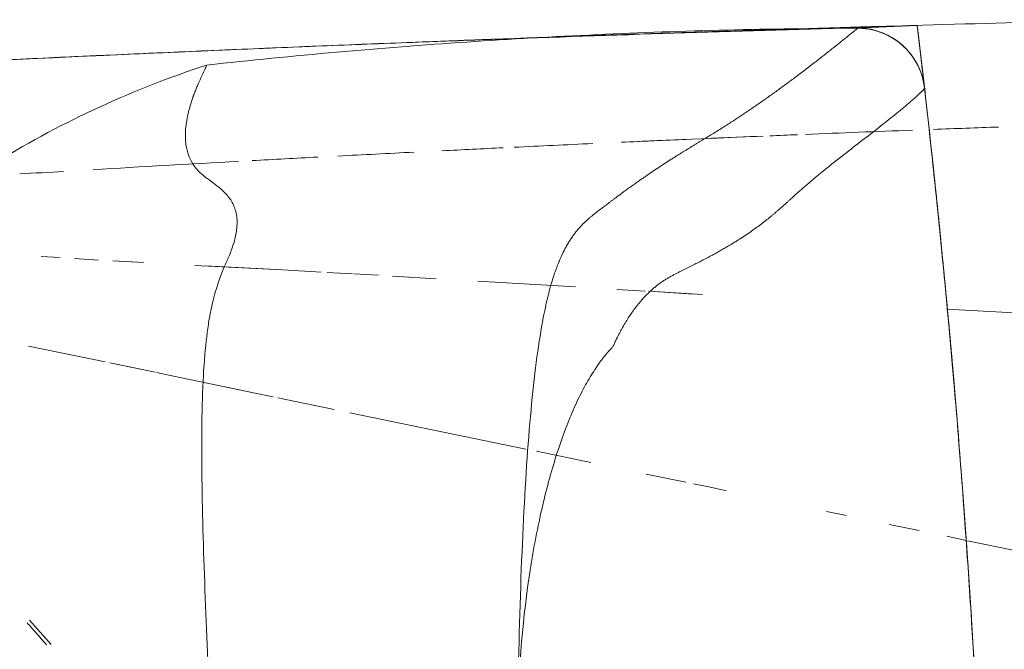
# Model space of a CAD drawing. Header units: millimetres. Extents: x 1110081 to 1268996, y -753649 to 3502.
# Tile 23 of 211: x 1176099 to 1176227, y -736970 to -736888. Entities that reach past the tile are written whole.
import ezdxf

# ---------------------------------------------------------------- set-up
doc = ezdxf.new("R2010")
doc.units = ezdxf.units.MM
doc.layers.add('Imports in Families', color=7, linetype='Continuous', lineweight=5)

# ---------------------------------------------------------------- blocks, each defined once
blk = doc.blocks.new('A315 - 3D HC toalett med cisterne - Standard-12572555-H02-Nivå F-3_5 m_1_ Ny Plan 2 PV200')
at = {"layer": 'Imports in Families'}
for p, q in [((-13.32, 269.35), (-12.3, 286.72)), ((16.92, 272.01), (19.63, 285.09)), ((16.35, 269.28), (16.88, 271.81)), ((-50.35, 265.42), (-42.21, 266.38)), ((-44.16, 266.15), (-42.09, 266.39)), ((-50.35, 265.42), (-50.26, 263.42)), ((14.79, 261.77), (15.61, 265.69)), ((-50.06, 259.38), (-49.97, 257.37)), ((13.1, 253.57), (13.64, 256.17)), ((9.91, 238.2), (10.4, 240.54)), ((9.5, 236.21), (9.91, 238.2)), ((-15.63, 230.37), (-15.28, 236.2)), ((8.23, 230.05), (9.3, 235.22)), ((-15.88, 226.19), (-15.66, 229.9)), ((5.25, 215.7), (6.73, 222.8)), ((-16.78, 211.05), (-16.2, 220.78)), ((0.21, 191.34), (4.96, 214.3)), ((-16.96, 208.03), (-16.78, 211.05)), ((-17.62, 196.92), (-17.28, 202.6)), ((-17.91, 191.84), (-17.73, 195.09)), ((-18.11, 188.38), (-17.92, 191.67)), ((-1.74, 181.92), (-0.21, 189.3)), ((-18.42, 182.56), (-18.15, 187.58)), ((-18.94, 172.49), (-18.42, 182.56)), ((-2.4, 178.75), (-1.87, 181.3)), ((-3.16, 175.06), (-2.4, 178.75)), ((-4.39, 169.15), (-3.82, 171.87)), ((-5.02, 166.1), (-4.39, 169.15)), ((-6.28, 159.98), (-5.06, 165.89)), ((-19.56, 161.23), (-19.39, 164.38)), ((-19.91, 155.39), (-19.72, 158.52)), ((-8.49, 149.35), (-6.41, 159.4)), ((-20.18, 151.01), (-20.03, 153.52)), ((27.3, 149.49), (30.48, 152.32))]:
    blk.add_line(p, q, dxfattribs=at)
at = {"layer": 'Imports in Families', "flags": 128}
for points in [[(-50.35, 265.42), (-48.29, 265.67), (-46.22, 265.91), (-44.16, 266.15)], [(-50.12, 257.39), (-50.18, 259.4), (-50.24, 261.41), (-50.3, 263.42), (-50.35, 265.42)], [(-50.35, 265.42), (-50.26, 263.41), (-50.16, 261.4), (-50.06, 259.38)]]:
    blk.add_lwpolyline(points, dxfattribs=at)
at = {"layer": 'Imports in Families'}
for points, knots in [([(-51.09, 293.32), (-50.96, 287.9), (-50.45, 268), (-49.85, 248.11), (-49.37, 233.64)], [-0.7183404, -0.7183404, -0.7183404, -0.7183404, -0.6666667, -0.5286024, -0.5286024, -0.5286024, -0.5286024]), ([(-42.09, 266.39), (-38.13, 266.84), (-30.2, 267.71), (-18.31, 268.91), (-6.4, 270.01), (5.52, 271), (17.45, 271.88), (33.36, 272.92), (53.26, 273.96), (85.14, 275.07), (109.06, 275.27), (125, 275.12)], [-1, -1, -1, -1, -0.928571, -0.857143, -0.785714, -0.714286, -0.642857, -0.571429, -0.428571, -0.285714, 0, 0, 0, 0]), ([(-19.74, 268.75), (-18.3, 268.9), (-12.96, 269.41), (-7.63, 269.89), (-3.74, 270.22)], [-0.82476846, -0.82476846, -0.82476846, -0.82476846, -0.8, -0.73333333, -0.73333333, -0.73333333, -0.73333333]), ([(-42.09, 266.39), (-43.18, 266.28), (-45.32, 265.64), (-47.51, 263.92), (-48.64, 262.36), (-49.15, 261.39), (-49.82, 259.86), (-50.06, 258.49), (-50.04, 257.39)], [0, 0, 0, 0, 0.25, 0.5, 0.625, 0.6875, 0.75, 1, 1, 1, 1]), ([(-49.97, 257.64), (-49.98, 259.19), (-49.37, 261.42), (-47.61, 263.78), (-45.46, 265.54), (-43.46, 266.25), (-42.09, 266.39)], [-1, -1, -1, -1, -0.64, -0.48, -0.32, 0, 0, 0, 0]), ([(-49.97, 257.37), (-49.98, 257.67), (-49.97, 258.28), (-49.82, 259.44), (-49.3, 261.32), (-47.91, 263.59), (-45.45, 265.55), (-43.33, 266.25), (-42.17, 266.38)], [0, 0, 0, 0, 0.0625, 0.125, 0.25, 0.5, 0.75, 1, 1, 1, 1]), ([(-16.47, 231.54), (-16.57, 231.68), (-16.72, 231.88), (-16.9, 232.14), (-17.03, 232.35), (-17.13, 232.51), (-17.26, 232.71), (-17.49, 233.1), (-17.72, 233.52), (-17.92, 233.89), (-18.11, 234.27), (-18.29, 234.63), (-18.53, 235.11), (-18.82, 235.69), (-19.16, 236.37), (-19.49, 237.02), (-19.82, 237.65), (-20.13, 238.26), (-20.45, 238.84), (-20.7, 239.3), (-20.91, 239.67), (-21.06, 239.93), (-21.19, 240.15), (-21.28, 240.32), (-21.39, 240.5), (-21.48, 240.66), (-21.63, 240.91), (-21.87, 241.31), (-22.08, 241.65), (-22.28, 241.96), (-22.51, 242.33), (-22.88, 242.9), (-23.33, 243.56), (-23.86, 244.31), (-24.37, 245), (-24.87, 245.65), (-25.28, 246.16), (-25.6, 246.55), (-25.84, 246.83), (-26.04, 247.06), (-26.19, 247.24), (-26.31, 247.38), (-26.42, 247.5), (-26.54, 247.64), (-26.74, 247.86), (-27.12, 248.29), (-27.45, 248.66), (-27.69, 248.92), (-27.92, 249.17), (-28.22, 249.5), (-28.6, 249.92), (-29.05, 250.43), (-29.5, 250.95), (-29.95, 251.48), (-30.56, 252.2), (-31.61, 253.49), (-33.11, 255.37), (-34.87, 257.66), (-36.31, 259.52), (-37.44, 260.96), (-38.26, 262), (-39.07, 263), (-39.73, 263.79), (-40.18, 264.32), (-40.44, 264.61), (-40.62, 264.83), (-40.82, 265.05), (-41.09, 265.35), (-41.4, 265.68), (-41.55, 265.84), (-41.65, 265.94), (-41.73, 266.03), (-41.82, 266.12), (-41.94, 266.24), (-42.03, 266.33), (-42.09, 266.39)], [0.4886364, 0.4886364, 0.4886364, 0.4886364, 0.5, 0.5056818, 0.5113636, 0.5170455, 0.5227273, 0.5284091, 0.5340909, 0.5397727, 0.5454545, 0.5511364, 0.5568182, 0.5681818, 0.5795455, 0.5909091, 0.6022727, 0.6136364, 0.625, 0.6363636, 0.6420455, 0.6477273, 0.6534091, 0.65625, 0.6590909, 0.6647727, 0.6704545, 0.6761364, 0.6789773, 0.6818182, 0.6875, 0.6931818, 0.7045455, 0.7159091, 0.7272727, 0.7386364, 0.75, 0.7556818, 0.7613636, 0.7670455, 0.7698864, 0.7727273, 0.7755682, 0.7784091, 0.7840909, 0.7897727, 0.7926136, 0.7954545, 0.7982955, 0.8011364, 0.8068182, 0.8125, 0.8181818, 0.8238636, 0.8295455, 0.8409091, 0.8636364, 0.8863636, 0.9090909, 0.9204545, 0.9318182, 0.9431818, 0.9545455, 0.9602273, 0.9630682, 0.9659091, 0.96875, 0.9715909, 0.9772727, 0.9829545, 0.9857955, 0.9886364, 0.9914773, 0.9943182, 1, 1, 1, 1]), ([(-44.21, 266.14), (-44.56, 266.1), (-45.24, 266.02), (-46.09, 265.92), (-46.78, 265.84), (-47.31, 265.78), (-47.82, 265.72), (-48.47, 265.64), (-49.27, 265.55), (-49.97, 265.47), (-50.35, 265.42)], [0.25, 0.25, 0.25, 0.25, 0.375, 0.5, 0.5625, 0.625, 0.6875, 0.75, 0.875, 1, 1, 1, 1]), ([(-41.62, 67.5), (-41.85, 71.45), (-42.32, 79.36), (-43, 91.22), (-43.65, 103.08), (-44.28, 114.95), (-44.89, 126.81), (-45.67, 142.63), (-46.6, 162.41), (-47.44, 182.2), (-48.08, 198.02), (-48.53, 209.89), (-48.96, 221.77), (-49.51, 237.6), (-49.88, 249.47), (-50.12, 257.39)], [0, 0, 0, 0, 0.0625, 0.125, 0.1875, 0.25, 0.3125, 0.375, 0.5, 0.625, 0.6875, 0.75, 0.8125, 0.875, 1, 1, 1, 1]), ([(-50.04, 257.39), (-49.82, 249.47), (-49.34, 233.64), (-48.66, 213.85), (-48.08, 198.02), (-47.6, 186.15), (-47.11, 174.28), (-46.41, 158.46), (-45.12, 130.77), (-43.47, 99.13), (-42.09, 75.41), (-41.62, 67.5)], [0, 0, 0, 0, 0.125, 0.25, 0.3125, 0.375, 0.4375, 0.5, 0.625, 0.875, 1, 1, 1, 1]), ([(-45.17, 172.67), (-45.79, 178.31), (-47.47, 195.26), (-49.38, 223.58), (-49.94, 246.28), (-49.97, 257.64)], [-1, -1, -1, -1, -0.8, -0.4, 0, 0, 0, 0]), ([(-46.27, 253.02), (-46.54, 253.37), (-47.35, 254.4), (-48.37, 255.67), (-49.32, 256.83), (-49.76, 257.38), (-49.97, 257.64)], [0.94047619, 0.94047619, 0.94047619, 0.94047619, 0.95238095, 0.97619048, 0.98809524, 1, 1, 1, 1]), ([(-32.87, 233.31), (-32.95, 233.45), (-33.12, 233.71), (-33.36, 234.09), (-33.56, 234.4), (-33.71, 234.65), (-33.83, 234.84), (-33.93, 235.01), (-34.05, 235.2), (-34.24, 235.51), (-34.6, 236.1), (-34.91, 236.61), (-35.13, 236.97), (-35.33, 237.31), (-35.61, 237.76), (-35.95, 238.31), (-36.35, 238.98), (-36.76, 239.63), (-37.17, 240.29), (-37.73, 241.16), (-38.43, 242.24), (-39.3, 243.54), (-40.18, 244.81), (-41.06, 246.07), (-41.95, 247.31), (-42.84, 248.52), (-44.01, 250.09), (-44.88, 251.23), (-45.44, 251.95)], [0.7380952, 0.7380952, 0.7380952, 0.7380952, 0.7440476, 0.75, 0.7559524, 0.7589286, 0.7619048, 0.764881, 0.7678571, 0.7738095, 0.7797619, 0.7827381, 0.7857143, 0.7886905, 0.7916667, 0.797619, 0.8035714, 0.8095238, 0.8154762, 0.8214286, 0.8333333, 0.8452381, 0.8571429, 0.8690476, 0.8809524, 0.8928571, 0.9047619, 0.9285714, 0.9285714, 0.9285714, 0.9285714]), ([(-22.07, 219.94), (-22.23, 220.04), (-22.54, 220.24), (-22.98, 220.55), (-23.38, 220.85), (-23.69, 221.11), (-23.93, 221.31), (-24.11, 221.48), (-24.24, 221.6), (-24.4, 221.75), (-24.7, 222.07), (-25.01, 222.4), (-25.27, 222.7), (-25.53, 223.01), (-25.77, 223.31), (-26.08, 223.71), (-26.46, 224.21), (-26.9, 224.79), (-27.26, 225.26), (-27.54, 225.63), (-27.75, 225.91), (-27.92, 226.14), (-28.05, 226.32), (-28.15, 226.45), (-28.24, 226.58), (-28.35, 226.72), (-28.51, 226.94), (-28.89, 227.46), (-29.22, 227.93), (-29.46, 228.25), (-29.69, 228.58), (-29.97, 228.98), (-30.3, 229.46), (-30.73, 230.08), (-31.24, 230.83), (-31.82, 231.69), (-32.18, 232.24), (-32.36, 232.51)], [0.4761905, 0.4761905, 0.4761905, 0.4761905, 0.4880952, 0.5, 0.5119048, 0.5238095, 0.5297619, 0.5357143, 0.5416667, 0.547619, 0.5535714, 0.5595238, 0.5654762, 0.5714286, 0.577381, 0.5833333, 0.5952381, 0.6071429, 0.6190476, 0.625, 0.6309524, 0.6369048, 0.639881, 0.6428571, 0.6458333, 0.6488095, 0.6547619, 0.6607143, 0.6666667, 0.6696429, 0.672619, 0.6785714, 0.6845238, 0.6904762, 0.702381, 0.7142857, 0.7261905, 0.7261905, 0.7261905, 0.7261905]), ([(41.66, 213.19), (34.55, 213.3), (24.54, 214.1), (13.27, 216.19), (5.99, 218.12), (0.98, 219.96), (-2.36, 221.52), (-4.16, 222.52), (-5.43, 223.33), (-6.16, 223.83), (-6.7, 224.22), (-7.08, 224.51), (-7.38, 224.76), (-7.59, 224.93), (-7.7, 225.03), (-7.78, 225.1), (-7.86, 225.17), (-7.96, 225.27), (-8.13, 225.45), (-8.38, 225.69), (-8.76, 225.87), (-9.04, 225.98), (-9.2, 226.05), (-9.31, 226.1), (-9.41, 226.16), (-9.56, 226.23), (-9.8, 226.35), (-10.15, 226.53), (-10.54, 226.74), (-11.06, 227.03), (-11.66, 227.38), (-12.56, 227.95), (-13.55, 228.65), (-14.57, 229.49), (-15.29, 230.18), (-15.8, 230.73), (-16.04, 231), (-16.15, 231.14)], [0, 0, 0, 0, 0.0909091, 0.1363636, 0.1818182, 0.2272727, 0.25, 0.2727273, 0.2840909, 0.2954545, 0.3011364, 0.3068182, 0.3125, 0.3153409, 0.3167614, 0.3181818, 0.3196023, 0.3210227, 0.3238636, 0.3295455, 0.3352273, 0.3380682, 0.3394886, 0.3409091, 0.3423295, 0.34375, 0.3465909, 0.3522727, 0.3579545, 0.3636364, 0.375, 0.3863636, 0.4090909, 0.4318182, 0.4545455, 0.4659091, 0.4772727, 0.4772727, 0.4772727, 0.4772727]), ([(41.66, 213.19), (27.43, 213.41), (8.88, 214.04), (-6.25, 215.57), (-12.94, 216.68), (-16.25, 217.5), (-18.42, 218.21), (-19.83, 218.77), (-20.84, 219.25), (-21.39, 219.54), (-21.56, 219.64)], [0, 0, 0, 0, 0.1904762, 0.2857143, 0.3333333, 0.3809524, 0.4047619, 0.4285714, 0.452381, 0.4642857, 0.4642857, 0.4642857, 0.4642857]), ([(-42.99, 91.22), (-43.37, 97.97), (-44.14, 112.04), (-45.61, 140.77), (-46.93, 169.63), (-47.81, 191.16), (-48.08, 198.02)], [-0.8800663, -0.8800663, -0.8800663, -0.8800663, -0.7777778, -0.6666667, -0.4444444, -0.3403991, -0.3403991, -0.3403991, -0.3403991]), ([(-25.01, 176.6), (-25.08, 176.59), (-25.3, 176.58), (-25.78, 176.51), (-26.42, 176.35), (-27.1, 176.06), (-27.71, 175.68), (-28.26, 175.24), (-28.93, 174.58), (-29.95, 173.3), (-31.73, 170.72), (-34.55, 169.73), (-37.25, 169.89), (-38.8, 170.19), (-39.77, 170.45), (-40.44, 170.67), (-40.77, 170.78), (-40.96, 170.84), (-41.1, 170.89), (-41.24, 170.94), (-41.38, 171), (-41.52, 171.05), (-41.7, 171.12), (-42.02, 171.24), (-42.65, 171.5), (-43.52, 171.88), (-44.17, 172.19), (-44.49, 172.34)], [0.3009259, 0.3009259, 0.3009259, 0.3009259, 0.3055556, 0.3148148, 0.3333333, 0.3518519, 0.3703704, 0.3888889, 0.4074074, 0.4444444, 0.5185185, 0.6666667, 0.7407407, 0.7777778, 0.8148148, 0.8333333, 0.8425926, 0.8472222, 0.8518519, 0.8564815, 0.8611111, 0.8657407, 0.8703704, 0.8796296, 0.8981481, 0.9351852, 0.9722222, 0.9722222, 0.9722222, 0.9722222]), ([(-17.59, 174.45), (-17.75, 174.51), (-18.06, 174.63), (-18.5, 174.81), (-18.9, 174.98), (-19.29, 175.14), (-19.77, 175.36), (-20.57, 175.7), (-21.63, 176.1), (-22.6, 176.36), (-23.32, 176.5), (-23.84, 176.57), (-24.24, 176.6), (-24.48, 176.61), (-24.55, 176.61)], [0.1898148, 0.1898148, 0.1898148, 0.1898148, 0.1944444, 0.1990741, 0.2037037, 0.2083333, 0.212963, 0.2222222, 0.2407407, 0.2592593, 0.2685185, 0.2777778, 0.287037, 0.2916667, 0.2916667, 0.2916667, 0.2916667]), ([(45.99, 173.5), (40.44, 173.19), (29.39, 172.63), (15.98, 172.12), (5.95, 171.96), (-0.96, 172.02), (-6.91, 172.29), (-10.73, 172.74), (-13.15, 173.17), (-14.69, 173.53), (-16, 173.9), (-16.75, 174.14), (-17.09, 174.26)], [0, 0, 0, 0, 0.037037, 0.0740741, 0.0925926, 0.1111111, 0.1296296, 0.1481481, 0.1574074, 0.1666667, 0.1759259, 0.1851852, 0.1851852, 0.1851852, 0.1851852]), ([(55.08, 85.88), (39, 88.64), (13.88, 98.13), (-14.87, 120.88), (-33.62, 144.74), (-42.07, 163.11), (-45.17, 172.67)], [-1, -1, -1, -1, -0.648649, -0.432432, -0.216216, 0, 0, 0, 0]), ([(30.51, 151.71), (29.98, 151.25), (29.03, 150.41), (28.07, 149.57), (27.65, 149.2)], [0.16365026, 0.16365026, 0.16365026, 0.16365026, 0.1875, 0.2063884, 0.2063884, 0.2063884, 0.2063884])]:
    blk.add_open_spline(points, degree=3, knots=knots, dxfattribs=at)
for points in [[(-42.09, 266.39), (-14.33, 269.56), (41.28, 274.17), (97.06, 275.38), (125, 275.12)], [(125, 275.12), (97.06, 275.37), (41.28, 274.18), (-14.33, 269.56), (-42.09, 266.39)], [(-36.77, 267.55), (-36.87, 270.38), (-36.98, 273.21), (-37.08, 276.04)], [(-37.08, 276.04), (-36.98, 273.21), (-36.87, 270.38), (-36.77, 267.55)], [(20.44, 272.07), (23.92, 272.3), (27.4, 272.53), (30.88, 272.73)], [(10.01, 271.32), (13.21, 271.56), (16.42, 271.79), (19.63, 272.01)], [(-3.74, 270.22), (-2.63, 270.31), (-1.52, 270.41), (-0.42, 270.5)], [(-0.42, 270.5), (2.37, 270.73), (5.15, 270.95), (7.94, 271.17)], [(-38.72, 266.77), (-32.9, 267.42), (-27.08, 268.03), (-21.26, 268.61)], [(-50.35, 265.42), (-46.48, 265.89), (-42.6, 266.34), (-38.72, 266.77)], [(-42.17, 266.38), (-42.85, 266.3), (-43.53, 266.22), (-44.21, 266.14)], [(-49.37, 233.64), (-49.72, 244.23), (-50.05, 254.83), (-50.35, 265.42)], [(-36.12, 250.85), (-36.31, 255.5), (-36.49, 260.14), (-36.66, 264.79)], [(-36.66, 264.79), (-36.49, 260.14), (-36.31, 255.5), (-36.12, 250.85)], [(-45.44, 251.95), (-45.72, 252.32), (-46, 252.67), (-46.27, 253.02)], [(-35.93, 246.16), (-35.98, 247.37), (-36.03, 248.59), (-36.08, 249.81)], [(-36.08, 249.81), (-36.03, 248.59), (-35.98, 247.37), (-35.93, 246.16)], [(-35.61, 238.51), (-35.7, 240.77), (-35.8, 243.04), (-35.89, 245.3)], [(-35.89, 245.3), (-35.8, 243.04), (-35.7, 240.77), (-35.61, 238.51)], [(-35.09, 226.81), (-35.22, 229.64), (-35.35, 232.47), (-35.47, 235.3)], [(-35.47, 235.3), (-35.35, 232.47), (-35.22, 229.64), (-35.09, 226.81)], [(-49.37, 233.64), (-49.27, 230.64), (-49.17, 227.64), (-49.06, 224.65)], [(-48.96, 221.77), (-49.1, 225.72), (-49.24, 229.68), (-49.37, 233.64)], [(-32.36, 232.51), (-32.53, 232.79), (-32.7, 233.05), (-32.87, 233.31)], [(-16.15, 231.14), (-16.26, 231.27), (-16.37, 231.41), (-16.47, 231.54)], [(-49.06, 224.65), (-49.03, 223.69), (-48.99, 222.73), (-48.96, 221.77)], [(-34.44, 212.77), (-34.6, 216.2), (-34.77, 219.63), (-34.92, 223.06)], [(-34.92, 223.06), (-34.77, 219.63), (-34.6, 216.2), (-34.44, 212.77)], [(-48.96, 221.77), (-48.69, 213.99), (-48.4, 206.22), (-48.09, 198.44)], [(-48.13, 199.42), (-48.42, 206.75), (-48.69, 214.09), (-48.95, 221.42)], [(-21.56, 219.64), (-21.74, 219.74), (-21.91, 219.84), (-22.07, 219.94)], [(-33.98, 203.35), (-34.11, 206.03), (-34.25, 208.7), (-34.37, 211.37)], [(-34.37, 211.37), (-34.25, 208.7), (-34.11, 206.03), (-33.98, 203.35)], [(-33.29, 189.76), (-33.46, 193.07), (-33.63, 196.38), (-33.8, 199.68)], [(-33.8, 199.68), (-33.63, 196.38), (-33.46, 193.07), (-33.29, 189.76)], [(-48.08, 198.02), (-47.77, 190.11), (-47.44, 182.19), (-47.1, 174.28)], [(-32.69, 178.58), (-32.85, 181.43), (-33, 184.28), (-33.15, 187.13)], [(-33.15, 187.13), (-33, 184.28), (-32.85, 181.43), (-32.69, 178.58)], [(-31.52, 157.81), (-31.89, 164.13), (-32.25, 170.46), (-32.59, 176.79)], [(-32.59, 176.79), (-32.25, 170.46), (-31.89, 164.13), (-31.52, 157.81)], [(-24.55, 176.61), (-24.63, 176.61), (-24.78, 176.61), (-24.93, 176.6), (-25.01, 176.6)], [(-17.09, 174.26), (-17.27, 174.33), (-17.43, 174.39), (-17.59, 174.45)], [(-44.72, 172.45), (-44.87, 172.52), (-45.02, 172.6), (-45.17, 172.67)], [(-44.49, 172.34), (-44.57, 172.38), (-44.64, 172.41), (-44.72, 172.45)], [(-47.01, 172.24), (-45.5, 137.31), (-43.71, 102.4), (-41.62, 67.5)], [(-30.95, 148.24), (-31.06, 150.15), (-31.18, 152.05), (-31.29, 153.95)], [(-31.29, 153.95), (-31.18, 152.05), (-31.06, 150.15), (-30.95, 148.24)]]:
    blk.add_open_spline(points, degree=3, dxfattribs=at)
blk = doc.blocks.new('br001-h02-a-200-2-0001_Z02_dwg_A315 - 3D HC toalett med cisterne - Standard-12572555-H02-Nivå F-3_5m-1921415-MA-20-0001 GA Level 02 -Rearrange - option 3D')
at = {"layer": 'Imports in Families'}
for p, q in [((-13.32, 269.35), (-12.3, 286.72)), ((16.92, 272.01), (19.63, 285.09)), ((16.35, 269.28), (16.88, 271.81)), ((14.79, 261.77), (15.61, 265.69)), ((13.1, 253.57), (13.64, 256.17)), ((9.91, 238.2), (10.4, 240.54)), ((-15.63, 230.37), (-15.21, 237.38)), ((8.23, 230.05), (9.3, 235.22)), ((-15.88, 226.19), (-15.66, 229.9)), ((5.25, 215.7), (6.73, 222.8)), ((0.21, 191.34), (4.96, 214.3)), ((-17.62, 196.92), (-17.28, 202.6)), ((-17.91, 191.84), (-17.73, 195.09)), ((-18.11, 188.38), (-17.92, 191.67)), ((-1.74, 181.92), (-0.21, 189.3)), ((-6.15, 160.64), (-5.06, 165.89)), ((-19.61, 160.39), (-19.39, 164.38)), ((-19.91, 155.39), (-19.72, 158.52)), ((-8.49, 149.35), (-6.41, 159.4)), ((-20.18, 151.01), (-20.03, 153.52)), ((27.3, 149.49), (30.48, 152.32))]:
    blk.add_line(p, q, dxfattribs=at)
at = {"layer": 'Imports in Families', "flags": 128}
for points in [[(-50.35, 265.42), (-48.29, 265.67), (-46.22, 265.91), (-44.16, 266.15), (-42.21, 266.38), (-50.35, 265.42), (-50.26, 263.42)], [(-16.96, 208.03), (-16.78, 211.05), (-16.2, 220.78)], [(-19.02, 171.11), (-18.42, 182.56), (-18.15, 187.58)], [(-5.02, 166.1), (-4.39, 169.15), (-3.82, 171.87), (-2.4, 178.75), (-1.87, 181.3)]]:
    blk.add_lwpolyline(points, dxfattribs=at)
blk.add_lwpolyline([(-50.06, 259.38), (-50.12, 257.39), (-50.18, 259.4), (-50.24, 261.41), (-50.3, 263.42), (-50.35, 265.42), (-50.26, 263.41), (-50.16, 261.4)], close=True, dxfattribs=at)
at = {"layer": 'Imports in Families'}
for points, knots in [([(-51.09, 293.32), (-50.96, 287.9), (-50.45, 268), (-49.85, 248.11), (-49.37, 233.64)], [-0.7183404, -0.7183404, -0.7183404, -0.7183404, -0.6666667, -0.5286024, -0.5286024, -0.5286024, -0.5286024]), ([(-42.09, 266.39), (-38.13, 266.84), (-30.2, 267.71), (-18.31, 268.91), (-6.4, 270.01), (5.52, 271), (17.45, 271.88), (33.36, 272.92), (53.26, 273.96), (85.14, 275.07), (109.06, 275.27), (125, 275.12)], [-1, -1, -1, -1, -0.928571, -0.857143, -0.785714, -0.714286, -0.642857, -0.571429, -0.428571, -0.285714, 0, 0, 0, 0]), ([(-38.72, 266.77), (-30.95, 267.64), (-22.09, 268.55), (-13.23, 269.37), (-12.13, 269.47)], [-0.9333333, -0.9333333, -0.9333333, -0.9333333, -0.8, -0.7813023, -0.7813023, -0.7813023, -0.7813023]), ([(-42.09, 266.39), (-43.18, 266.28), (-45.32, 265.64), (-47.51, 263.92), (-48.64, 262.36), (-49.15, 261.39), (-49.82, 259.86), (-50.06, 258.49), (-50.04, 257.39)], [0, 0, 0, 0, 0.25, 0.5, 0.625, 0.6875, 0.75, 1, 1, 1, 1]), ([(-49.97, 257.64), (-49.98, 259.19), (-49.37, 261.42), (-47.61, 263.78), (-45.46, 265.54), (-43.46, 266.25), (-42.09, 266.39)], [-1, -1, -1, -1, -0.64, -0.48, -0.32, 0, 0, 0, 0]), ([(-49.97, 257.37), (-49.98, 257.67), (-49.97, 258.28), (-49.82, 259.44), (-49.3, 261.32), (-47.91, 263.59), (-45.45, 265.55), (-43.33, 266.25), (-42.17, 266.38)], [0, 0, 0, 0, 0.0625, 0.125, 0.25, 0.5, 0.75, 1, 1, 1, 1]), ([(-16.47, 231.54), (-16.57, 231.68), (-16.72, 231.88), (-16.9, 232.14), (-17.03, 232.35), (-17.13, 232.51), (-17.26, 232.71), (-17.49, 233.1), (-17.72, 233.52), (-17.92, 233.89), (-18.11, 234.27), (-18.29, 234.63), (-18.53, 235.11), (-18.82, 235.69), (-19.16, 236.37), (-19.49, 237.02), (-19.82, 237.65), (-20.13, 238.26), (-20.45, 238.84), (-20.7, 239.3), (-20.91, 239.67), (-21.06, 239.93), (-21.19, 240.15), (-21.28, 240.32), (-21.39, 240.5), (-21.48, 240.66), (-21.63, 240.91), (-21.87, 241.31), (-22.08, 241.65), (-22.28, 241.96), (-22.51, 242.33), (-22.88, 242.9), (-23.33, 243.56), (-23.86, 244.31), (-24.37, 245), (-24.87, 245.65), (-25.28, 246.16), (-25.6, 246.55), (-25.84, 246.83), (-26.04, 247.06), (-26.19, 247.24), (-26.31, 247.38), (-26.42, 247.5), (-26.54, 247.64), (-26.74, 247.86), (-27.12, 248.29), (-27.45, 248.66), (-27.69, 248.92), (-27.92, 249.17), (-28.22, 249.5), (-28.6, 249.92), (-29.05, 250.43), (-29.5, 250.95), (-29.95, 251.48), (-30.56, 252.2), (-31.61, 253.49), (-33.11, 255.37), (-34.87, 257.66), (-36.31, 259.52), (-37.44, 260.96), (-38.26, 262), (-39.07, 263), (-39.73, 263.79), (-40.18, 264.32), (-40.44, 264.61), (-40.62, 264.83), (-40.82, 265.05), (-41.09, 265.35), (-41.4, 265.68), (-41.55, 265.84), (-41.65, 265.94), (-41.73, 266.03), (-41.82, 266.12), (-41.94, 266.24), (-42.03, 266.33), (-42.09, 266.39)], [0.4886364, 0.4886364, 0.4886364, 0.4886364, 0.5, 0.5056818, 0.5113636, 0.5170455, 0.5227273, 0.5284091, 0.5340909, 0.5397727, 0.5454545, 0.5511364, 0.5568182, 0.5681818, 0.5795455, 0.5909091, 0.6022727, 0.6136364, 0.625, 0.6363636, 0.6420455, 0.6477273, 0.6534091, 0.65625, 0.6590909, 0.6647727, 0.6704545, 0.6761364, 0.6789773, 0.6818182, 0.6875, 0.6931818, 0.7045455, 0.7159091, 0.7272727, 0.7386364, 0.75, 0.7556818, 0.7613636, 0.7670455, 0.7698864, 0.7727273, 0.7755682, 0.7784091, 0.7840909, 0.7897727, 0.7926136, 0.7954545, 0.7982955, 0.8011364, 0.8068182, 0.8125, 0.8181818, 0.8238636, 0.8295455, 0.8409091, 0.8636364, 0.8863636, 0.9090909, 0.9204545, 0.9318182, 0.9431818, 0.9545455, 0.9602273, 0.9630682, 0.9659091, 0.96875, 0.9715909, 0.9772727, 0.9829545, 0.9857955, 0.9886364, 0.9914773, 0.9943182, 1, 1, 1, 1]), ([(-44.21, 266.14), (-44.56, 266.1), (-45.24, 266.02), (-46.09, 265.92), (-46.78, 265.84), (-47.31, 265.78), (-47.82, 265.72), (-48.47, 265.64), (-49.27, 265.55), (-49.97, 265.47), (-50.35, 265.42)], [0.25, 0.25, 0.25, 0.25, 0.375, 0.5, 0.5625, 0.625, 0.6875, 0.75, 0.875, 1, 1, 1, 1]), ([(-41.62, 67.5), (-41.85, 71.45), (-42.32, 79.36), (-43, 91.22), (-43.65, 103.08), (-44.28, 114.95), (-44.89, 126.81), (-45.67, 142.63), (-46.6, 162.41), (-47.44, 182.2), (-48.08, 198.02), (-48.53, 209.89), (-48.96, 221.77), (-49.51, 237.6), (-49.88, 249.47), (-50.12, 257.39)], [0, 0, 0, 0, 0.0625, 0.125, 0.1875, 0.25, 0.3125, 0.375, 0.5, 0.625, 0.6875, 0.75, 0.8125, 0.875, 1, 1, 1, 1]), ([(-50.04, 257.39), (-49.82, 249.47), (-49.34, 233.64), (-48.66, 213.85), (-48.08, 198.02), (-47.6, 186.15), (-47.11, 174.28), (-46.41, 158.46), (-45.12, 130.77), (-43.47, 99.13), (-42.09, 75.41), (-41.62, 67.5)], [0, 0, 0, 0, 0.125, 0.25, 0.3125, 0.375, 0.4375, 0.5, 0.625, 0.875, 1, 1, 1, 1]), ([(-45.17, 172.67), (-45.79, 178.31), (-47.47, 195.26), (-49.38, 223.58), (-49.94, 246.28), (-49.97, 257.64)], [-1, -1, -1, -1, -0.8, -0.4, 0, 0, 0, 0]), ([(-46.27, 253.02), (-46.54, 253.37), (-47.35, 254.4), (-48.37, 255.67), (-49.32, 256.83), (-49.76, 257.38), (-49.97, 257.64)], [0.94047619, 0.94047619, 0.94047619, 0.94047619, 0.95238095, 0.97619048, 0.98809524, 1, 1, 1, 1]), ([(-32.87, 233.31), (-32.95, 233.45), (-33.12, 233.71), (-33.36, 234.09), (-33.56, 234.4), (-33.71, 234.65), (-33.83, 234.84), (-33.93, 235.01), (-34.05, 235.2), (-34.24, 235.51), (-34.6, 236.1), (-34.91, 236.61), (-35.13, 236.97), (-35.33, 237.31), (-35.61, 237.76), (-35.95, 238.31), (-36.35, 238.98), (-36.76, 239.63), (-37.17, 240.29), (-37.73, 241.16), (-38.43, 242.24), (-39.3, 243.54), (-40.18, 244.81), (-41.06, 246.07), (-41.95, 247.31), (-42.84, 248.52), (-44.01, 250.09), (-44.88, 251.23), (-45.44, 251.95)], [0.7380952, 0.7380952, 0.7380952, 0.7380952, 0.7440476, 0.75, 0.7559524, 0.7589286, 0.7619048, 0.764881, 0.7678571, 0.7738095, 0.7797619, 0.7827381, 0.7857143, 0.7886905, 0.7916667, 0.797619, 0.8035714, 0.8095238, 0.8154762, 0.8214286, 0.8333333, 0.8452381, 0.8571429, 0.8690476, 0.8809524, 0.8928571, 0.9047619, 0.9285714, 0.9285714, 0.9285714, 0.9285714]), ([(-22.07, 219.94), (-22.23, 220.04), (-22.54, 220.24), (-22.98, 220.55), (-23.38, 220.85), (-23.69, 221.11), (-23.93, 221.31), (-24.11, 221.48), (-24.24, 221.6), (-24.4, 221.75), (-24.7, 222.07), (-25.01, 222.4), (-25.27, 222.7), (-25.53, 223.01), (-25.77, 223.31), (-26.08, 223.71), (-26.46, 224.21), (-26.9, 224.79), (-27.26, 225.26), (-27.54, 225.63), (-27.75, 225.91), (-27.92, 226.14), (-28.05, 226.32), (-28.15, 226.45), (-28.24, 226.58), (-28.35, 226.72), (-28.51, 226.94), (-28.89, 227.46), (-29.22, 227.93), (-29.46, 228.25), (-29.69, 228.58), (-29.97, 228.98), (-30.3, 229.46), (-30.73, 230.08), (-31.24, 230.83), (-31.82, 231.69), (-32.18, 232.24), (-32.36, 232.51)], [0.4761905, 0.4761905, 0.4761905, 0.4761905, 0.4880952, 0.5, 0.5119048, 0.5238095, 0.5297619, 0.5357143, 0.5416667, 0.547619, 0.5535714, 0.5595238, 0.5654762, 0.5714286, 0.577381, 0.5833333, 0.5952381, 0.6071429, 0.6190476, 0.625, 0.6309524, 0.6369048, 0.639881, 0.6428571, 0.6458333, 0.6488095, 0.6547619, 0.6607143, 0.6666667, 0.6696429, 0.672619, 0.6785714, 0.6845238, 0.6904762, 0.702381, 0.7142857, 0.7261905, 0.7261905, 0.7261905, 0.7261905]), ([(41.66, 213.19), (34.55, 213.3), (24.54, 214.1), (13.27, 216.19), (5.99, 218.12), (0.98, 219.96), (-2.36, 221.52), (-4.16, 222.52), (-5.43, 223.33), (-6.16, 223.83), (-6.7, 224.22), (-7.08, 224.51), (-7.38, 224.76), (-7.59, 224.93), (-7.7, 225.03), (-7.78, 225.1), (-7.86, 225.17), (-7.96, 225.27), (-8.13, 225.45), (-8.38, 225.69), (-8.76, 225.87), (-9.04, 225.98), (-9.2, 226.05), (-9.31, 226.1), (-9.41, 226.16), (-9.56, 226.23), (-9.8, 226.35), (-10.15, 226.53), (-10.54, 226.74), (-11.06, 227.03), (-11.66, 227.38), (-12.56, 227.95), (-13.55, 228.65), (-14.57, 229.49), (-15.29, 230.18), (-15.8, 230.73), (-16.04, 231), (-16.15, 231.14)], [0, 0, 0, 0, 0.0909091, 0.1363636, 0.1818182, 0.2272727, 0.25, 0.2727273, 0.2840909, 0.2954545, 0.3011364, 0.3068182, 0.3125, 0.3153409, 0.3167614, 0.3181818, 0.3196023, 0.3210227, 0.3238636, 0.3295455, 0.3352273, 0.3380682, 0.3394886, 0.3409091, 0.3423295, 0.34375, 0.3465909, 0.3522727, 0.3579545, 0.3636364, 0.375, 0.3863636, 0.4090909, 0.4318182, 0.4545455, 0.4659091, 0.4772727, 0.4772727, 0.4772727, 0.4772727]), ([(41.66, 213.19), (27.43, 213.41), (8.88, 214.04), (-6.25, 215.57), (-12.94, 216.68), (-16.25, 217.5), (-18.42, 218.21), (-19.83, 218.77), (-20.84, 219.25), (-21.39, 219.54), (-21.56, 219.64)], [0, 0, 0, 0, 0.1904762, 0.2857143, 0.3333333, 0.3809524, 0.4047619, 0.4285714, 0.452381, 0.4642857, 0.4642857, 0.4642857, 0.4642857]), ([(-44.35, 116.36), (-44.65, 122.05), (-45.68, 142.4), (-46.93, 169.63), (-47.81, 191.16), (-48.08, 198.02)], [-0.7530227, -0.7530227, -0.7530227, -0.7530227, -0.6666667, -0.4444444, -0.3403991, -0.3403991, -0.3403991, -0.3403991]), ([(-25.01, 176.6), (-25.08, 176.59), (-25.3, 176.58), (-25.78, 176.51), (-26.42, 176.35), (-27.1, 176.06), (-27.71, 175.68), (-28.26, 175.24), (-28.93, 174.58), (-29.95, 173.3), (-31.73, 170.72), (-34.55, 169.73), (-37.25, 169.89), (-38.8, 170.19), (-39.77, 170.45), (-40.44, 170.67), (-40.77, 170.78), (-40.96, 170.84), (-41.1, 170.89), (-41.24, 170.94), (-41.38, 171), (-41.52, 171.05), (-41.7, 171.12), (-42.02, 171.24), (-42.65, 171.5), (-43.52, 171.88), (-44.17, 172.19), (-44.49, 172.34)], [0.3009259, 0.3009259, 0.3009259, 0.3009259, 0.3055556, 0.3148148, 0.3333333, 0.3518519, 0.3703704, 0.3888889, 0.4074074, 0.4444444, 0.5185185, 0.6666667, 0.7407407, 0.7777778, 0.8148148, 0.8333333, 0.8425926, 0.8472222, 0.8518519, 0.8564815, 0.8611111, 0.8657407, 0.8703704, 0.8796296, 0.8981481, 0.9351852, 0.9722222, 0.9722222, 0.9722222, 0.9722222]), ([(-17.59, 174.45), (-17.75, 174.51), (-18.06, 174.63), (-18.5, 174.81), (-18.9, 174.98), (-19.29, 175.14), (-19.77, 175.36), (-20.57, 175.7), (-21.63, 176.1), (-22.6, 176.36), (-23.32, 176.5), (-23.84, 176.57), (-24.24, 176.6), (-24.48, 176.61), (-24.55, 176.61)], [0.1898148, 0.1898148, 0.1898148, 0.1898148, 0.1944444, 0.1990741, 0.2037037, 0.2083333, 0.212963, 0.2222222, 0.2407407, 0.2592593, 0.2685185, 0.2777778, 0.287037, 0.2916667, 0.2916667, 0.2916667, 0.2916667]), ([(45.99, 173.5), (40.44, 173.19), (29.39, 172.63), (15.98, 172.12), (5.95, 171.96), (-0.96, 172.02), (-6.91, 172.29), (-10.73, 172.74), (-13.15, 173.17), (-14.69, 173.53), (-16, 173.9), (-16.75, 174.14), (-17.09, 174.26)], [0, 0, 0, 0, 0.037037, 0.0740741, 0.0925926, 0.1111111, 0.1296296, 0.1481481, 0.1574074, 0.1666667, 0.1759259, 0.1851852, 0.1851852, 0.1851852, 0.1851852]), ([(55.08, 85.88), (39, 88.64), (13.88, 98.13), (-14.87, 120.88), (-33.62, 144.74), (-42.07, 163.11), (-45.17, 172.67)], [-1, -1, -1, -1, -0.648649, -0.432432, -0.216216, 0, 0, 0, 0]), ([(30.51, 151.71), (29.98, 151.25), (29.03, 150.41), (28.07, 149.57), (27.65, 149.2)], [0.16365026, 0.16365026, 0.16365026, 0.16365026, 0.1875, 0.2063884, 0.2063884, 0.2063884, 0.2063884])]:
    blk.add_open_spline(points, degree=3, knots=knots, dxfattribs=at)
for points in [[(-42.09, 266.39), (-14.33, 269.56), (41.28, 274.17), (97.06, 275.38), (125, 275.12)], [(125, 275.12), (97.06, 275.37), (41.28, 274.18), (-14.33, 269.56), (-42.09, 266.39)], [(-36.77, 267.55), (-36.87, 270.38), (-36.98, 273.21), (-37.08, 276.04)], [(-37.08, 276.04), (-36.98, 273.21), (-36.87, 270.38), (-36.77, 267.55)], [(20.44, 272.07), (23.92, 272.3), (27.4, 272.53), (30.88, 272.73)], [(10.01, 271.32), (13.21, 271.56), (16.42, 271.79), (19.63, 272.01)], [(-10.84, 269.59), (-8.47, 269.81), (-6.11, 270.02), (-3.74, 270.22)], [(-3.74, 270.22), (-2.63, 270.31), (-1.52, 270.41), (-0.42, 270.5)], [(-0.42, 270.5), (2.37, 270.73), (5.15, 270.95), (7.94, 271.17)], [(-50.35, 265.42), (-46.48, 265.89), (-42.6, 266.34), (-38.72, 266.77)], [(-42.17, 266.38), (-42.85, 266.3), (-43.53, 266.22), (-44.21, 266.14)], [(-49.37, 233.64), (-49.72, 244.23), (-50.05, 254.83), (-50.35, 265.42)], [(-36.12, 250.85), (-36.31, 255.5), (-36.49, 260.14), (-36.66, 264.79)], [(-36.66, 264.79), (-36.49, 260.14), (-36.31, 255.5), (-36.12, 250.85)], [(-45.44, 251.95), (-45.72, 252.32), (-46, 252.67), (-46.27, 253.02)], [(-35.93, 246.16), (-35.98, 247.37), (-36.03, 248.59), (-36.08, 249.81)], [(-36.08, 249.81), (-36.03, 248.59), (-35.98, 247.37), (-35.93, 246.16)], [(-35.09, 226.81), (-35.37, 232.97), (-35.64, 239.14), (-35.89, 245.3)], [(-35.89, 245.3), (-35.64, 239.14), (-35.37, 232.97), (-35.09, 226.81)], [(-49.37, 233.64), (-49.27, 230.64), (-49.17, 227.64), (-49.06, 224.65)], [(-48.96, 221.77), (-49.1, 225.72), (-49.24, 229.68), (-49.37, 233.64)], [(-32.36, 232.51), (-32.53, 232.79), (-32.7, 233.05), (-32.87, 233.31)], [(-16.15, 231.14), (-16.26, 231.27), (-16.37, 231.41), (-16.47, 231.54)], [(-49.06, 224.65), (-49.03, 223.69), (-48.99, 222.73), (-48.96, 221.77)], [(-34.44, 212.77), (-34.6, 216.2), (-34.77, 219.63), (-34.92, 223.06)], [(-34.92, 223.06), (-34.77, 219.63), (-34.6, 216.2), (-34.44, 212.77)], [(-48.96, 221.77), (-48.69, 213.99), (-48.4, 206.22), (-48.09, 198.44)], [(-48.13, 199.42), (-48.42, 206.75), (-48.69, 214.09), (-48.95, 221.42)], [(-21.56, 219.64), (-21.74, 219.74), (-21.91, 219.84), (-22.07, 219.94)], [(-33.98, 203.35), (-34.11, 206.03), (-34.25, 208.7), (-34.37, 211.37)], [(-34.37, 211.37), (-34.25, 208.7), (-34.11, 206.03), (-33.98, 203.35)], [(-33.29, 189.76), (-33.46, 193.07), (-33.63, 196.38), (-33.8, 199.68)], [(-33.8, 199.68), (-33.63, 196.38), (-33.46, 193.07), (-33.29, 189.76)], [(-48.08, 198.02), (-47.77, 190.11), (-47.44, 182.19), (-47.1, 174.28)], [(-32.69, 178.58), (-32.85, 181.43), (-33, 184.28), (-33.15, 187.13)], [(-33.15, 187.13), (-33, 184.28), (-32.85, 181.43), (-32.69, 178.58)], [(-31.52, 157.81), (-31.89, 164.13), (-32.25, 170.46), (-32.59, 176.79)], [(-32.59, 176.79), (-32.25, 170.46), (-31.89, 164.13), (-31.52, 157.81)], [(-24.55, 176.61), (-24.63, 176.61), (-24.78, 176.61), (-24.93, 176.6), (-25.01, 176.6)], [(-17.09, 174.26), (-17.27, 174.33), (-17.43, 174.39), (-17.59, 174.45)], [(-44.72, 172.45), (-44.87, 172.52), (-45.02, 172.6), (-45.17, 172.67)], [(-44.49, 172.34), (-44.57, 172.38), (-44.64, 172.41), (-44.72, 172.45)], [(-47.01, 172.24), (-46.21, 153.61), (-45.32, 134.98), (-44.35, 116.36)], [(-30.95, 148.24), (-31.06, 150.15), (-31.18, 152.05), (-31.29, 153.95)], [(-31.29, 153.95), (-31.18, 152.05), (-31.06, 150.15), (-30.95, 148.24)]]:
    blk.add_open_spline(points, degree=3, dxfattribs=at)

msp = doc.modelspace()

# ---------------------------------------------------------------- block references
at = {"rotation": 270}
msp.add_blockref('br001-h02-a-200-2-0001_Z02_dwg_A315 - 3D HC toalett med cisterne - Standard-12572555-H02-Nivå F-3_5m-1921415-MA-20-0001 GA Level 02 -Rearrange - option 3D', (1175950.6, -736939.38), dxfattribs=at)
at = {"layer": 'Imports in Families', "rotation": 270.0000000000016}
msp.add_blockref('A315 - 3D HC toalett med cisterne - Standard-12572555-H02-Nivå F-3_5 m_1_ Ny Plan 2 PV200', (1175950.6, -736939.38), dxfattribs=at)

doc.saveas('drawing.dxf')
